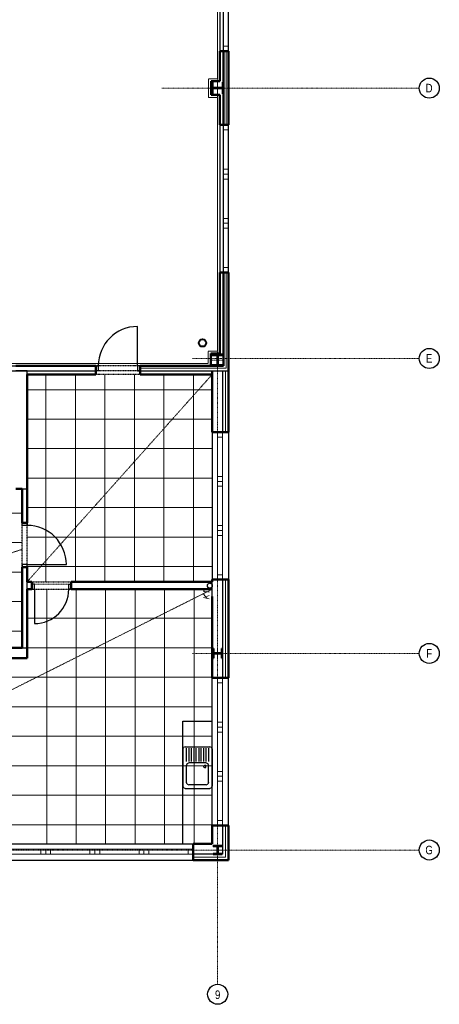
# Model space of a CAD drawing. Header units: millimetres. Extents: x -24316 to 9392, y -11689 to 26625.
# Tile 2 of 3: x 850 to 9392, y -11689 to 8342. Entities that reach past the tile are written whole.
import ezdxf
from ezdxf.enums import TextEntityAlignment as Align

# ---------------------------------------------------------------- set-up
doc = ezdxf.new("R2010")
doc.units = ezdxf.units.MM
for name, pattern in [('DASHDOT', [25.4, 12.7, -6.35, 0, -6.35]), ('DASHED', [19.05, 12.7, -6.35]), ('DIVIDE', [31.75, 12.7, -6.35, 0, -6.35, 0, -6.35]), ('DOT', [6.35, 0, -6.35])]:
    doc.linetypes.add(name, pattern=pattern)
doc.layers.add('CA_drez pravouhly+odkap. plocha (85x60xEH87)', color=7, linetype='Continuous')
doc.layers.add('IN_SANITA', color=7, linetype='Continuous')
for name, color, linetype, lineweight in [('CKDVERE_', 7, 'Continuous', 25), ('CKDVERE_NADROVINOU', 1, 'DASHDOT', 18), ('CKDVERE_ZARUBNE_RAM', 5, 'Continuous', 25), ('CKIZOLACE', 1, 'Continuous', 18), ('CKOKNA', 1, 'Continuous', 18), ('CKRASTR', 7, 'DASHDOT', 15), ('CKRASTR_POPIS', 3, 'Continuous', 25), ('CKSTENY_NADROVINOU', 7, 'DASHDOT', 25), ('CKSTENY_PODROVINOU', 7, 'Continuous', 25), ('CKSTENY_REZ', 6, 'Continuous', 50), ('CKTEXTY_MALE', 3, 'Continuous', 18), ('CSPROFILY_OSY', 1, 'DASHDOT', 18), ('CSPROFILY_REZY', 4, 'Continuous', 50), ('podhledy', 7, 'Continuous', 20), ('ZTI-DEŠŤOVÁ-KANALIZACE', 210, 'KANALIZACE', 40), ('ZTI-SPLAŠKOVÁ KANALIZACE', 80, 'Continuous', 30)]:
    doc.layers.add(name, color=color, linetype=linetype, lineweight=lineweight)
doc.layers.add('CKDVERE_DORAZ', color=7, linetype='DOT', lineweight=25, plot=False)
doc.styles.add('Arial', font='arial.ttf', dxfattribs={"width": 0.8})
doc.styles.add('KURZIVA', font='italic__.ttf')
doc.styles.get("Standard").update_dxf_attribs({"font": 'arial.ttf'})
doc.linetypes.add('IZOLACE_POLYSTYREN_EXPANDOVANY', pattern='A,1,[224,CADKON.SHX,S=0.01,R=0,X=-0.5,Y=-1.74],-2', length=3)
doc.linetypes.add('IZOLACE_POLYSTYREN_PENOVY', pattern='A,0.001,[228,CADKON.SHX,S=0.1,R=0,X=0,Y=0],-2', length=2.001)
doc.linetypes.add('KANALIZACE', pattern='A,30,-3.5,["C",Standard,S=2.54,R=0,X=-3.81,Y=-1.27],-0.001', length=33.501)

# ---------------------------------------------------------------- blocks, each defined once
blk = doc.blocks.new('CK_S_EXT_HEAHEA180')
for p, q in [((-90, 85.5), (90, 85.5)), ((-90, 85.5), (-90, 76)), ((-90, 76), (-18, 76)), ((-3, -61), (-3, 61)), ((3, -61), (3, 61)), ((90, 76), (18, 76)), ((90, 85.5), (90, 76)), ((-90, -85.5), (-90, -76)), ((-90, -76), (-18, -76)), ((-90, -85.5), (90, -85.5)), ((90, -76), (18, -76)), ((90, -85.5), (90, -76))]:
    blk.add_line(p, q)
for centre, start, end in [((-18, 61), 0, 90), ((18, 61), 90, 180), ((-18, -61), 270, 0), ((18, -61), 180, 270)]:
    blk.add_arc(centre, 15, start, end)
blk = doc.blocks.new('drez pravouhly+odkap. plocha (85x60xEH87)_P')
at = {"layer": 'CA_drez pravouhly+odkap. plocha (85x60xEH87)', "linetype": 'ByBlock'}
for p, q in [((-0.41, -0.015), (-0.375, 0)), ((-0.375, 0), (-0.1, 0)), ((-0.1, 0), (0.375, 0)), ((0.41, -0.015), (0.375, 0)), ((-0.41, -0.015), (-0.425, -0.05)), ((-0.425, -0.55), (-0.425, -0.05)), ((-0.4, -0.075), (-0.125, -0.075)), ((-0.125, -0.125), (-0.4, -0.125)), ((-0.4, -0.175), (-0.125, -0.175)), ((-0.1, -0.125), (-0.085, -0.09)), ((-0.1, -0.125), (-0.1, -0.475)), ((-0.05, -0.075), (-0.085, -0.09)), ((0.3, -0.075), (-0.05, -0.075)), ((-0.038, -0.128), (-0.05, -0.15)), ((-0.038, -0.172), (-0.05, -0.15)), ((-0.013, -0.128), (-0.038, -0.128)), ((-0.013, -0.172), (-0.038, -0.172)), ((0, -0.15), (-0.013, -0.128)), ((0, -0.15), (-0.013, -0.172)), ((0.3, -0.075), (0.335, -0.09)), ((0.35, -0.125), (0.335, -0.09)), ((0.35, -0.125), (0.35, -0.475)), ((0.41, -0.015), (0.425, -0.05)), ((0.425, -0.55), (0.425, -0.05)), ((-0.125, -0.225), (-0.4, -0.225)), ((-0.4, -0.275), (-0.125, -0.275)), ((-0.125, -0.325), (-0.4, -0.325)), ((-0.4, -0.375), (-0.125, -0.375)), ((-0.425, -0.55), (-0.41, -0.585)), ((-0.375, -0.6), (-0.41, -0.585)), ((-0.125, -0.425), (-0.4, -0.425)), ((-0.4, -0.475), (-0.125, -0.475)), ((-0.125, -0.525), (-0.4, -0.525)), ((-0.375, -0.6), (-0.1, -0.6)), ((-0.085, -0.51), (-0.1, -0.475)), ((-0.1, -0.6), (0.375, -0.6)), ((-0.085, -0.51), (-0.05, -0.525)), ((0.3, -0.525), (-0.05, -0.525)), ((0.335, -0.51), (0.3, -0.525)), ((0.335, -0.51), (0.35, -0.475)), ((0.375, -0.6), (0.41, -0.585)), ((0.425, -0.55), (0.41, -0.585))]:
    blk.add_line(p, q, dxfattribs=at)
blk = doc.blocks.new('CK_S_EXT_HEAHEA200')
for p, q in [((-100, 95), (100, 95)), ((-100, 95), (-100, 85)), ((-100, 85), (-21.25, 85)), ((-3.25, -67), (-3.25, 67)), ((3.25, -67), (3.25, 67)), ((100, 85), (21.25, 85)), ((100, 95), (100, 85)), ((-100, -95), (-100, -85)), ((-100, -85), (-21.25, -85)), ((-100, -95), (100, -95)), ((100, -85), (21.25, -85)), ((100, -95), (100, -85))]:
    blk.add_line(p, q)
for centre, start, end in [((-21.25, 67), 0, 90), ((21.25, 67), 90, 180), ((-21.25, -67), 270, 0), ((21.25, -67), 180, 270)]:
    blk.add_arc(centre, 18, start, end)
blk = doc.blocks.new('CK_S_EXT_HEAHEA240')
for p, q in [((-120, 115), (120, 115)), ((-120, 115), (-120, 103)), ((-120, 103), (-24.75, 103)), ((-3.75, -82), (-3.75, 82)), ((3.75, -82), (3.75, 82)), ((120, 103), (24.75, 103)), ((120, 115), (120, 103)), ((-120, -115), (-120, -103)), ((-120, -103), (-24.75, -103)), ((-120, -115), (120, -115)), ((120, -103), (24.75, -103)), ((120, -115), (120, -103))]:
    blk.add_line(p, q)
for centre, start, end in [((-24.75, 82), 0, 90), ((24.75, 82), 90, 180), ((-24.75, -82), 270, 0), ((24.75, -82), 180, 270)]:
    blk.add_arc(centre, 21, start, end)
blk = doc.blocks.new('Podhled 3NP')
at = {"layer": 'podhledy', "color": 211, "linetype": 'DASHED', "true_color": 0xff85ff}
for p, q in [((1000, -3095), (4770, 1125)), ((1385, 1125), (1385, -3095)), ((1985, 1125), (1985, -3095)), ((2585, 1125), (2585, -3095)), ((3185, 1125), (3185, -3095)), ((3785, 1125), (3785, -3095)), ((4385, 1125), (4385, -3095)), ((1000, 815), (4770, 815)), ((1000, 215), (4770, 215)), ((1000, -385), (4770, -385)), ((1000, -985), (4770, -985)), ((1000, -1585), (4770, -1585)), ((-1240, -1695), (900, -1695)), ((1000, -2185), (4770, -2185)), ((-1240, -2295), (900, -2295)), ((-5640, -4545), (900, -2434)), ((1000, -2785), (4770, -2785)), ((-1240, -2895), (900, -2895)), ((-5570, -8426), (4770, -3245)), ((1400, -8426), (1400, -3245)), ((2000, -8426), (2000, -3245)), ((2600, -8426), (2600, -3245)), ((3200, -8426), (3200, -3245)), ((3800, -8426), (3800, -3245)), ((4400, -8426), (4400, -3245)), ((-5640, -3495), (900, -3495)), ((1000, -3835), (4770, -3835)), ((-5640, -4095), (900, -4095)), ((1000, -4435), (4770, -4435)), ((-5570, -5035), (4770, -5035)), ((-5570, -5635), (4770, -5635)), ((-5570, -6235), (4770, -6235)), ((-5570, -6835), (4770, -6835)), ((-5570, -7435), (4770, -7435)), ((-5570, -8035), (4770, -8035))]:
    blk.add_line(p, q, dxfattribs=at)
blk.add_lwpolyline([(-1090, 12280), (-1090, 7120), (-955, 7120), (-955, 6780), (-1090, 6780), (-1090, 1600), (-930, 1600), (-930, 1350), (4690, 1350), (4690, 1600), (4875, 1600), (4875, 6760), (4695, 6760), (4695, 7140), (4875, 7140), (4875, 12260)], dxfattribs=at)

msp = doc.modelspace()

# ---------------------------------------------------------------- linework, layer by layer
at = {"layer": 'CKDVERE_', "color": 7}
for p, q in [((3250, 1300), (3250, 2100)), ((1000, -2745), (1800, -2745)), ((1150, -3245), (1150, -3945))]:
    msp.add_line(p, q, dxfattribs=at)
for centre, radius, start, end in [((3250, 1300), 800, 90, 180), ((1000, -2745), 800, 0, 90), ((1150, -3245), 700, 270, 0)]:
    msp.add_arc(centre, radius, start, end, dxfattribs=at)
at = {"layer": 'CKDVERE_DORAZ', "color": 7}
for p, q in [((3300, 1300), (2400, 1300)), ((900, -2795), (900, -1895)), ((1000, -3245), (1900, -3245))]:
    msp.add_line(p, q, dxfattribs=at)
at = {"layer": 'CKDVERE_NADROVINOU', "color": 7}
for p, q in [((3250, 1300), (2450, 1300)), ((3250, 1200), (2450, 1200)), ((900, -2745), (900, -1945)), ((1000, -2745), (1000, -1945)), ((1150, -3145), (1850, -3145)), ((1150, -3245), (1850, -3245))]:
    msp.add_line(p, q, dxfattribs=at)
at = {"layer": 'CKDVERE_ZARUBNE_RAM', "color": 7}
for p, q in [((2400, 1300), (2450, 1300)), ((2400, 1200), (2400, 1300)), ((2450, 1300), (2450, 1200)), ((3300, 1300), (3250, 1300)), ((3250, 1300), (3250, 1200)), ((3300, 1200), (3300, 1300)), ((2450, 1200), (2400, 1200)), ((3250, 1200), (3300, 1200)), ((900, -1945), (900, -1895)), ((900, -1895), (1000, -1895)), ((1000, -1945), (900, -1945)), ((1000, -1895), (1000, -1945)), ((1000, -2745), (900, -2745)), ((900, -2745), (900, -2795)), ((900, -2795), (1000, -2795)), ((1000, -2795), (1000, -2745)), ((1150, -3145), (1100, -3145)), ((1100, -3145), (1100, -3245)), ((1150, -3245), (1150, -3145)), ((1850, -3245), (1850, -3145)), ((1850, -3145), (1900, -3145)), ((1900, -3145), (1900, -3245)), ((1100, -3245), (1150, -3245)), ((1900, -3245), (1850, -3245))]:
    msp.add_line(p, q, dxfattribs=at)
at = {"layer": 'CKIZOLACE', "color": 7, "linetype": 'IZOLACE_POLYSTYREN_PENOVY', "ltscale": 5}
for points in [[(5050, 6200), (5050, 7700)], [(3300, 1250), (5050, 1250), (5050, 3200)]]:
    msp.add_lwpolyline(points, dxfattribs=at)
at = {"layer": 'CKIZOLACE', "color": 7, "linetype": 'IZOLACE_POLYSTYREN_EXPANDOVANY', "ltscale": 3}
for points in [[(5040, 1200), (5040, -50)], [(5040, -3050), (5040, -5050)], [(5040, -8050), (5040, -8696), (4380, -8696)]]:
    msp.add_lwpolyline(points, dxfattribs=at)
at = {"layer": 'CKOKNA', "color": 7}
for p, q in [((5000, 7800), (5000, 8600)), ((5100, 7800), (5100, 8600)), ((5100, 7800), (5000, 7800)), ((5000, 7800), (5000, 7700)), ((5100, 7700), (5000, 7700)), ((5100, 7800), (5100, 7700)), ((5100, 6200), (5000, 6200)), ((5000, 6100), (5000, 6200)), ((5100, 6100), (5000, 6100)), ((5000, 5300), (5000, 6100)), ((5100, 6100), (5100, 6200)), ((5100, 5300), (5100, 6100)), ((5100, 5300), (5000, 5300)), ((5000, 5300), (5000, 5200)), ((5100, 5300), (5100, 5200)), ((5100, 5200), (5000, 5200)), ((5000, 5200), (5000, 5100)), ((5000, 4300), (5000, 5100)), ((5100, 5100), (5000, 5100)), ((5100, 5200), (5100, 5100)), ((5100, 4300), (5100, 5100)), ((5100, 4300), (5000, 4300)), ((5000, 4300), (5000, 4200)), ((5100, 4300), (5100, 4200)), ((5100, 4200), (5000, 4200)), ((5000, 4200), (5000, 4100)), ((5000, 3300), (5000, 4100)), ((5100, 4100), (5000, 4100)), ((5100, 4200), (5100, 4100)), ((5100, 3300), (5100, 4100)), ((5100, 3300), (5000, 3300)), ((5000, 3300), (5000, 3200)), ((5100, 3300), (5100, 3200)), ((5100, 3200), (5000, 3200)), ((4880, -150), (4880, -50)), ((4980, -50), (4880, -50)), ((4880, -150), (4880, -950)), ((4980, -150), (4880, -150)), ((4980, -150), (4980, -50)), ((4980, -150), (4980, -950)), ((4880, -1050), (4880, -950)), ((4980, -950), (4880, -950)), ((4980, -1050), (4980, -950)), ((4980, -1050), (4880, -1050)), ((4880, -1150), (4880, -1050)), ((4880, -1150), (4880, -1950)), ((4980, -1150), (4880, -1150)), ((4980, -1150), (4980, -1050)), ((4980, -1150), (4980, -1950)), ((4880, -2050), (4880, -1950)), ((4980, -1950), (4880, -1950)), ((4980, -2050), (4980, -1950)), ((4980, -2050), (4880, -2050)), ((4880, -2150), (4880, -2050)), ((4880, -2150), (4880, -2950)), ((4980, -2150), (4880, -2150)), ((4980, -2150), (4980, -2050)), ((4980, -2150), (4980, -2950)), ((4980, -2950), (4880, -2950)), ((4880, -2950), (4880, -3050)), ((4980, -2950), (4980, -3050)), ((4980, -3050), (4880, -3050)), ((4880, -5150), (4880, -5050)), ((4980, -5050), (4880, -5050)), ((4880, -5950), (4880, -5150)), ((4980, -5150), (4880, -5150)), ((4980, -5150), (4980, -5050)), ((4980, -5950), (4980, -5150)), ((4980, -5950), (4880, -5950)), ((4880, -5950), (4880, -6050)), ((4980, -5950), (4980, -6050)), ((4980, -6050), (4880, -6050)), ((4880, -6050), (4880, -6150)), ((4880, -6950), (4880, -6150)), ((4980, -6150), (4880, -6150)), ((4980, -6050), (4980, -6150)), ((4980, -6950), (4980, -6150)), ((4980, -6950), (4880, -6950)), ((4880, -6950), (4880, -7050)), ((4980, -6950), (4980, -7050)), ((4980, -7050), (4880, -7050)), ((4880, -7050), (4880, -7150)), ((4880, -7950), (4880, -7150)), ((4980, -7150), (4880, -7150)), ((4980, -7050), (4980, -7150)), ((4980, -7950), (4980, -7150)), ((4980, -7950), (4880, -7950)), ((4880, -7950), (4880, -8050)), ((4980, -7950), (4980, -8050)), ((4980, -8050), (4880, -8050)), ((480, -8536), (1280, -8536)), ((1380, -8536), (1280, -8536)), ((1280, -8636), (1280, -8536)), ((1380, -8636), (1380, -8536)), ((1480, -8536), (1380, -8536)), ((1480, -8536), (2280, -8536)), ((1480, -8636), (1480, -8536)), ((2380, -8536), (2280, -8536)), ((2280, -8636), (2280, -8536)), ((2380, -8636), (2380, -8536)), ((2480, -8536), (2380, -8536)), ((2480, -8536), (3280, -8536)), ((2480, -8636), (2480, -8536)), ((3380, -8536), (3280, -8536)), ((3280, -8636), (3280, -8536)), ((3380, -8636), (3380, -8536)), ((3480, -8536), (3380, -8536)), ((3480, -8536), (4280, -8536)), ((3480, -8636), (3480, -8536)), ((4280, -8636), (4280, -8536)), ((4280, -8536), (4380, -8536)), ((4380, -8636), (4380, -8536)), ((480, -8636), (1280, -8636)), ((1380, -8636), (1280, -8636)), ((1480, -8636), (1380, -8636)), ((1480, -8636), (2280, -8636)), ((2380, -8636), (2280, -8636)), ((2480, -8636), (2380, -8636)), ((2480, -8636), (3280, -8636)), ((3380, -8636), (3280, -8636)), ((3480, -8636), (3380, -8636)), ((3480, -8636), (4280, -8636)), ((4280, -8636), (4380, -8636))]:
    msp.add_line(p, q, dxfattribs=at)
at = {"layer": 'CKRASTR', "color": 7}
for p, q in [((4880, -11282), (4880, 24450)), ((3747, 6950), (8984, 6950)), ((4368, 1450), (8972, 1450)), ((4368, -4550), (8972, -4550)), ((-14046, -8550), (8984, -8550))]:
    msp.add_line(p, q, dxfattribs=at)
at = {"layer": 'CKRASTR_POPIS', "color": 7}
for centre in [(9188, 6950), (9188, 1450), (9188, -4550), (9188, -8550), (4880, -11485)]:
    msp.add_circle(centre, 204, dxfattribs=at)
at = {"layer": 'CKSTENY_NADROVINOU', "color": 7}
for p, q in [((3300, 1300), (2400, 1300)), ((3300, 1200), (2400, 1200)), ((3300, 1125), (2400, 1125)), ((900, -2795), (900, -1895)), ((1000, -2795), (1000, -1895)), ((1100, -3095), (1900, -3095)), ((1100, -3245), (1900, -3245))]:
    msp.add_line(p, q, dxfattribs=at)
at = {"layer": 'CKSTENY_PODROVINOU', "color": 7}
for p, q in [((4925, 11700), (4925, 7700)), ((5000, 7700), (5000, 11700)), ((5100, 7700), (5100, 11700)), ((5000, 6200), (5000, 7700)), ((5000, 7700), (5100, 7700)), ((4925, 6200), (4925, 3200)), ((5000, 3200), (5000, 6200)), ((5000, 6200), (5100, 6200)), ((5100, 3200), (5100, 6200)), ((5000, 1300), (5000, 3200)), ((5000, 3200), (5100, 3200)), ((5100, 1200), (5100, 3200)), ((-11840, 1300), (2400, 1300)), ((2400, 1300), (2400, 1200)), ((3300, 1300), (5000, 1300)), ((3300, 1300), (3300, 1200)), ((-11840, 1200), (2400, 1200)), ((1000, 1200), (775, 1200)), ((1000, 1200), (2400, 1200)), ((1000, 1125), (1000, 1200)), ((3300, 1200), (4770, 1200)), ((3300, 1200), (5100, 1200)), ((4770, 1200), (5100, 1200)), ((4980, 1200), (4980, -50)), ((4980, 1200), (5100, 1200)), ((4770, -50), (4770, -3050)), ((4980, -50), (5100, -50)), ((5100, -50), (5100, -3050)), ((900, -1200), (1000, -1200)), ((4770, -3395), (4770, -3095)), ((4980, -3050), (4980, -5050)), ((4980, -3050), (5100, -3050)), ((900, -4435), (1000, -4435)), ((4770, -8050), (4770, -5050)), ((4980, -5050), (5100, -5050)), ((5100, -8050), (5100, -5050)), ((4980, -8050), (4980, -8636)), ((4980, -8050), (5100, -8050)), ((-620, -8426), (4380, -8426)), ((-620, -8756), (4380, -8756)), ((4980, -8636), (4380, -8636)), ((4380, -8636), (4380, -8756))]:
    msp.add_line(p, q, dxfattribs=at)
at = {"layer": 'CKSTENY_PODROVINOU', "color": 7, "linetype": 'Continuous'}
msp.add_line((1000, -3245), (1000, -3095), dxfattribs=at)
at = {"layer": 'CKSTENY_REZ', "color": 7}
for p, q in [((4925, 7700), (4925, 7090)), ((5000, 7700), (4925, 7700)), ((5100, 7700), (5000, 7700)), ((5000, 6200), (5000, 7700)), ((5100, 6200), (5100, 7700)), ((4745, 7090), (4745, 6810)), ((4925, 7090), (4745, 7090)), ((4745, 6810), (4925, 6810)), ((4925, 6810), (4925, 6200)), ((4925, 6200), (5000, 6200)), ((5100, 6200), (5000, 6200)), ((4925, 3200), (4925, 1550)), ((5000, 3200), (4925, 3200)), ((5100, 3200), (5000, 3200)), ((5000, 1300), (5000, 3200)), ((5100, 1200), (5100, 3200)), ((4740, 1550), (4740, 1300)), ((4925, 1550), (4740, 1550)), ((2400, 1300), (775, 1300)), ((2400, 1200), (2400, 1300)), ((3300, 1200), (3300, 1300)), ((5000, 1300), (3300, 1300)), ((1000, 1125), (2400, 1125)), ((1000, -1200), (1000, 1125)), ((1000, 1125), (1000, 1125)), ((2400, 1125), (2400, 1200)), ((3300, 1125), (3300, 1200)), ((3300, 1125), (4770, 1125)), ((4770, 1200), (4770, 1125)), ((4770, 1200), (4770, -50)), ((5100, 1200), (5100, -50)), ((5100, -50), (4770, -50)), ((775, -1200), (900, -1200)), ((900, -1895), (900, -1200)), ((1000, -1895), (1000, -1200)), ((1000, -1895), (900, -1895)), ((1000, -2795), (900, -2795)), ((900, -4435), (900, -2795)), ((1000, -3095), (1000, -2795)), ((1000, -3095), (1100, -3095)), ((1100, -3245), (1100, -3095)), ((1900, -3095), (4770, -3095)), ((1900, -3245), (1900, -3095)), ((5100, -3050), (4770, -3050)), ((4770, -3050), (4770, -3095)), ((5100, -3050), (5100, -5050)), ((1000, -3245), (1100, -3245)), ((1000, -4645), (1000, -3245)), ((1900, -3245), (4770, -3245)), ((4770, -3395), (4770, -5050)), ((-1000, -4435), (900, -4435)), ((-2440, -4645), (1000, -4645)), ((5100, -5050), (4770, -5050)), ((4770, -8050), (4770, -8426)), ((5100, -8050), (4770, -8050)), ((5100, -8050), (5100, -8756)), ((4380, -8756), (4380, -8426)), ((4770, -8426), (4380, -8426)), ((5100, -8756), (4380, -8756))]:
    msp.add_line(p, q, dxfattribs=at)
at = {"layer": 'CSPROFILY_OSY', "color": 7}
for p, q in [((4880, 7080), (4880, 6820)), ((4755, 6950), (5005, 6950)), ((5010, 1415), (4750, 1415)), ((4880, 1540), (4880, 1290)), ((4985, -4550), (4775, -4550)), ((4880, -4660), (4880, -4440)), ((4780, -8550), (4980, -8550)), ((4880, -8646), (4880, -8454))]:
    msp.add_line(p, q, dxfattribs=at)
at = {"layer": 'IN_SANITA', "color": 7, "linetype": 'Continuous'}
for p, q in [((4170, -8426), (4170, -5926)), ((4170, -5926), (4770, -5926))]:
    msp.add_line(p, q, dxfattribs=at)
at = {"layer": 'ZTI-DEŠŤOVÁ-KANALIZACE', "color": 7}
msp.add_circle((4572, 1765), 75, dxfattribs=at)
msp.add_circle((4572, 1765), 75, dxfattribs=at)
at = {"layer": 'ZTI-SPLAŠKOVÁ KANALIZACE', "color": 7}
msp.add_circle((4720, -3171), 50, dxfattribs=at)

# ---------------------------------------------------------------- block references
at = {"layer": 'CSPROFILY_REZY', "color": 7}
for name, p, rotation in [('CK_S_EXT_HEAHEA240', (4880, 6950), 270), ('CK_S_EXT_HEAHEA240', (4880, 1415), 180), ('CK_S_EXT_HEAHEA200', (4880, -4550), 90)]:
    msp.add_blockref(name, p, dxfattribs=dict(at, rotation=rotation))
msp.add_blockref('CK_S_EXT_HEAHEA180', (4880, -8550), dxfattribs=at)
at = {"layer": 'IN_SANITA', "color": 7, "linetype": 'Continuous', "xscale": 1000, "yscale": 1000, "zscale": 1000, "rotation": 270}
msp.add_blockref('drez pravouhly+odkap. plocha (85x60xEH87)_P', (4770, -6876), dxfattribs=at)
at = {"layer": 'podhledy', "linetype": 'DIVIDE'}
msp.add_blockref('Podhled 3NP', (0, 0), dxfattribs=at)

# ---------------------------------------------------------------- texts
at = {"layer": 'CKRASTR_POPIS', "color": 7, "style": 'Arial', "width": 0.8}
for s, p in [('D', (9184, 6950)), ('E', (9184, 1450)), ('F', (9184, -4550)), ('G', (9184, -8550)), ('9', (4880, -11494))]:
    msp.add_text(s, height=175, dxfattribs=at).set_placement(p, align=Align.MIDDLE)
at = {"layer": 'CKTEXTY_MALE', "color": 7, "style": 'KURZIVA'}
msp.add_text('K1', height=115, rotation=90, dxfattribs=at).set_placement((4704, -3463))

doc.saveas('drawing.dxf')
